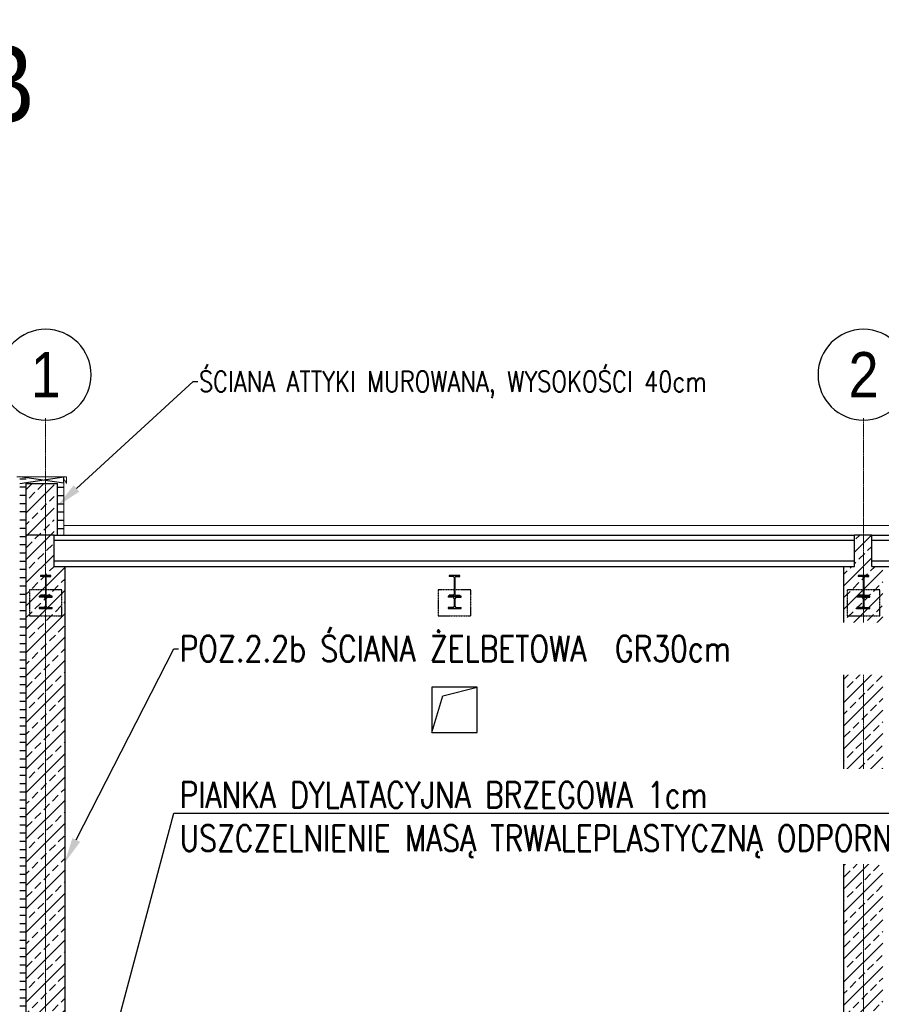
# Model space of a CAD drawing. Header units: millimetres. Extents: x -374129 to 1163271, y -112652 to 695637.
# Tile 174 of 256: x -200 to 6438, y 33096 to 40685. Entities that reach past the tile are written whole.
import ezdxf
from ezdxf import colors
from ezdxf.entities.mleader import LeaderData, LeaderLine
from ezdxf.enums import TextEntityAlignment as Align
from ezdxf.math import Vec2, Vec3

# ---------------------------------------------------------------- set-up
doc = ezdxf.new("R2010")
doc.units = ezdxf.units.MM
for name, pattern in [('ACAD_ISO04W100', [30, 24, -3, 0, -3]), ('CIĄGłA', [0]), ('rcad - -', [9.5, 6.5, -3])]:
    doc.linetypes.add(name, pattern=pattern)
for name, color, linetype, lineweight in [('A_HATCH', 251, 'Continuous', 0), ('KRT_osie', 55, 'ACAD_ISO04W100', 18), ('Opissy', 255, 'CIĄGłA', 13)]:
    doc.layers.add(name, color=color, linetype=linetype, lineweight=lineweight)
for name, color, linetype in [('KRT_izolacje', 252, 'Continuous'), ('KRT_kreskowanie', 252, 'Continuous'), ('KRT_opisy', 146, 'Continuous'), ('KRT_osie_budopis', 1, 'Continuous'), ('KRT_plyty kanalow', 11, 'Continuous'), ('KRT_sciany', 2, 'Continuous'), ('KRT_stal', 4, 'Continuous')]:
    doc.layers.add(name, color=color, linetype=linetype)
doc.styles.add('Arial', font='arial.ttf', dxfattribs={"width": 0.85})
doc.styles.add('biuro 1', font='arial.ttf')
doc.styles.add('WYMIAR', font='romans.shx', dxfattribs={"width": 0.8})

# ---------------------------------------------------------------- blocks, each defined once
blk = doc.blocks.new('*U5')
at = {"color": 0}
for p, q in [((29.5, 152.6), (0, 152.6)), ((52.5, 152.6), (82, 152.6)), ((38.5, 143.6), (38.5, 16.4)), ((43.5, 143.6), (43.5, 16.4)), ((29.5, 7.4), (0, 7.4)), ((52.5, 7.4), (82, 7.4))]:
    blk.add_line(p, q, dxfattribs=at)
for points in [[(82, 152.6), (82, 160), (0, 160), (0, 152.6)], [(0, 7.4), (0, 0), (82, 0), (82, 7.4)]]:
    blk.add_lwpolyline(points, dxfattribs=at)
for centre, start, end in [((29.5, 143.6), 0, 90), ((52.5, 143.6), 90, 180), ((29.5, 16.4), 270, 0), ((52.5, 16.4), 180, 270)]:
    blk.add_arc(centre, 9, start, end, dxfattribs=at)
blk = doc.blocks.new('*U10')
at = {"color": 0}
for p, q in [((35.5, 88), (0, 88)), ((47.5, 76), (47.5, 20)), ((52.5, 76), (52.5, 20)), ((64.5, 88), (100, 88)), ((35.5, 8), (0, 8)), ((64.5, 8), (100, 8))]:
    blk.add_line(p, q, dxfattribs=at)
for points in [[(100, 88), (100, 96), (0, 96), (0, 88)], [(0, 8), (0, 0), (100, 0), (100, 8)]]:
    blk.add_lwpolyline(points, dxfattribs=at)
for centre, start, end in [((35.5, 76), 0, 90), ((64.5, 76), 90, 180), ((35.5, 20), 270, 0), ((64.5, 20), 180, 270)]:
    blk.add_arc(centre, 12, start, end, dxfattribs=at)
blk = doc.blocks.new('plyta240bok')
at = {"layer": 'KRT_plyty kanalow'}
for p, q in [((-6085, 240), (80, 240)), ((-6085, 0), (-6085, 240)), ((80, 0), (80, 240)), ((-6085, 0), (80, 0))]:
    blk.add_line(p, q, dxfattribs=at)
at = {"layer": 'KRT_plyty kanalow', "linetype": 'rcad - -', "ltscale": 0.2}
for p, q in [((80, 200), (-6085, 200)), ((80, 40), (-6085, 40))]:
    blk.add_line(p, q, dxfattribs=at)
blk = doc.blocks.new('opis_osi')
at = {"linetype": 'Continuous'}
for start, end in [(90, 180), (0, 90), (180, 270), (270, 0)]:
    blk.add_arc((0, -37.5), 35, start, end, dxfattribs=at)
at = {"color": 0, "linetype": 'Continuous', "style": 'biuro 1', "width": 0.85}
blk.add_attdef('AA', text='', height=35, dxfattribs=at).set_placement((0.08, -37.53), align=Align.MIDDLE_CENTER)

msp = doc.modelspace()

# ---------------------------------------------------------------- hatches: boundary and pattern name
at = {"layer": 'KRT_kreskowanie', "transparency": 33554687}
h = msp.add_hatch(dxfattribs=at)
h.set_pattern_fill('LINE', color=256, scale=20, angle=180)
h.set_pattern_definition([(180, (-1603422.067, -615696.373), (-8e-15, -63.5), [])])
h.paths.add_polyline_path([(-200, 30611.19), (-150, 30611.19), (-150, 37161.19), (-200, 37161.19)])
h = msp.add_hatch(dxfattribs=at)
h.set_pattern_fill('LINE', color=256, scale=20, angle=180)
h.set_pattern_definition([(180, (-1603422.067, -613857.32), (-8e-15, -63.5), [])])
h.paths.add_polyline_path([(90, 37136.19), (140, 37136.19), (140, 36740.4), (90, 36742.47)])
at = {"layer": 'KRT_kreskowanie'}
h = msp.add_hatch(dxfattribs=at)
h.set_pattern_fill('ANSI33', color=256, scale=20, style=0)
h.set_pattern_definition([(45, (162504.93, -25505.67), (-89.80256, 89.80256), []), (45, (162594.74, -25505.67), (-89.80256, 89.80256), [63.5, -31.75])])
h.paths.add_polyline_path([(-150, 30461.19), (150, 30461.19), (150, 36471.19), (65, 36471.19), (65, 37111.19), (-150, 37111.19)])
h = msp.add_hatch(dxfattribs=at)
h.set_pattern_fill('ANSI33', color=256, scale=20, style=0)
h.set_pattern_definition([(45, (168829.93, -25505.67), (-89.80256, 89.80256), []), (45, (168919.74, -25505.67), (-89.80256, 89.80256), [63.5, -31.75])])
h.paths.add_polyline_path([(6150, 30461.19), (6450, 30461.19), (6450, 36471.19), (6365, 36471.19), (6365, 36711.19), (6230, 36711.19), (6230, 36471.19), (6150, 36471.19)])

# ---------------------------------------------------------------- linework, layer by layer
at = {"layer": 'A_HATCH', "transparency": 33554687}
msp.add_line((140, 36786.19), (70180, 36786.19), dxfattribs=at)
msp.add_lwpolyline([(140, 36715.4), (140, 37113.25)], dxfattribs=at)
at = {"layer": 'KRT_izolacje', "color": 1, "linetype": 'Continuous', "lineweight": 0}
for p, q in [((-222.32, 37161.19), (-25, 37161.19)), ((160, 37161.19), (-25, 37161.19)), ((160, 37111.19), (145, 37137.17)), ((160, 37111.19), (160, 37161.19)), ((160, 37111.19), (160, 37161.19))]:
    msp.add_line(p, q, dxfattribs=at)
at = {"layer": 'KRT_kreskowanie', "transparency": 33554687}
for p, q in [((-200, 37111.19), (140, 37161.19)), ((140, 37113.25), (-200, 37161.19)), ((140, 37113.25), (140, 37161.19))]:
    msp.add_line(p, q, dxfattribs=at)
at = {"layer": 'KRT_osie', "ltscale": 0.5}
for p, q in [((0, 37613.84), (0, 29871.18)), ((6300, 37613.84), (6300, 29871.18)), ((6300, 37613.84), (6300, 29871.18))]:
    msp.add_line(p, q, dxfattribs=at)
at = {"layer": 'KRT_sciany'}
for p, q in [((-150, 36711.19), (-150, 37111.19)), ((-150, 37111.19), (90, 37111.19)), ((90, 36711.19), (90, 37111.19)), ((40, 36711.19), (-150, 36711.19)), ((65, 36711.19), (-150, 36711.19)), ((6365, 36711.19), (6230, 36711.19))]:
    msp.add_line(p, q, dxfattribs=at)
for points in [[(-150, 30461.19), (-150, 36711.19)], [(-150, 30611.19), (-150, 36436.93)], [(150, 30461.19), (150, 36471.19)], [(6150, 30461.19), (6150, 36471.19)]]:
    msp.add_lwpolyline(points, dxfattribs=at)
at = {"layer": 'KRT_stal', "color": 1, "linetype": 'rcad - -', "ltscale": 0.15}
for points in [[(-125, 36091.19), (125, 36091.19), (125, 36291.19), (-125, 36291.19)], [(3025, 36091.19), (3275, 36091.19), (3275, 36291.19), (3025, 36291.19)], [(6175, 36091.19), (6425, 36091.19), (6425, 36291.19), (6175, 36291.19)]]:
    msp.add_lwpolyline(points, close=True, dxfattribs=at)

# ---------------------------------------------------------------- block references
at = {"layer": 'KRT_osie_budopis', "color": 3, "xscale": 10, "yscale": 10, "zscale": 10}
for p, values in [((0, 38323.38), {'AA': '1'}), ((6300, 38323.38), {'AA': '2'})]:
    msp.add_blockref('opis_osi', p, dxfattribs=at).add_auto_attribs(values)
at = {"layer": 'KRT_plyty kanalow'}
for p in [(6150, 36471.19), (12450, 36471.19)]:
    msp.add_blockref('plyta240bok', p, dxfattribs=at)
at = {"layer": 'KRT_stal', "color": 1, "linetype": 'rcad - -'}
for name, p in [('*U5', (-41, 36241.19)), ('*U5', (3109, 36241.19)), ('*U5', (6259, 36241.19)), ('*U10', (-50, 36145.19)), ('*U10', (3100, 36145.19)), ('*U10', (6250, 36145.19))]:
    msp.add_blockref(name, p, dxfattribs=at)

# ---------------------------------------------------------------- texts
at = {"layer": 'Opissy', "insert": (-5269.76, 40491.02), "char_height": 600, "attachment_point": 1, "style": 'Arial'}
msp.add_mtext_dynamic_manual_height_columns('PRZEKRÓJ B-B', width=6980.7955, gutter_width=12.5, heights=[0], dxfattribs=at)

# ---------------------------------------------------------------- leaders
at = {"layer": 'KRT_opisy', "color": 1}
ml = msp.add_multileader_mtext('Standard', dxfattribs=at)
ml.set_content('\\C54;PŁYTA KANAŁOWE STRUNOBETONOWE HC240 GR.24cm LUB RÓWNOWAŻNE', style='WYMIAR')
ml.set_leader_properties()
ml.build(insert=Vec2(0, 0))
ml.multileader.update_dxf_attribs({"text_right_attachment_type": 6, "dogleg_length": 0.36, "arrow_head_size": 200, "scale": 100})
ctx = ml.context
ctx.base_point, ctx.scale, ctx.char_height, ctx.arrow_head_size, ctx.landing_gap_size, ctx.plane_origin = Vec3(84822.36, 38566.62), 100, 200, 200, 9, Vec3(123451.17, -44235.87)
ctx.right_attachment, ctx.text_align_type = 6, 2
notes = []
notes.append((ctx, [(0, (1, 1, 0), (89484.1, 38426.62), (-1, 0), 247.54, [(1, [(90450.13, 36836.87)], 0, [])])]))
ctx.mtext.insert, ctx.mtext.width, ctx.mtext.defined_height, ctx.mtext.alignment, ctx.mtext.flow_direction = Vec3(89227.55, 38666.62), 4633.5621, 1400.46, 3, 5
ml = msp.add_multileader_mtext('Standard', dxfattribs=at)
ml.set_content('ŚCIANA ATTYKI MUROWANA, WYSOKOŚCI 40cm', color=1, style='WYMIAR')
ml.set_leader_properties()
ml.build(insert=Vec2(0, 0))
ml.multileader.update_dxf_attribs({"text_right_attachment_type": 6, "dogleg_length": 0.36, "arrow_head_size": 200, "scale": 50})
ctx = ml.context
ctx.base_point, ctx.scale, ctx.char_height, ctx.arrow_head_size, ctx.landing_gap_size, ctx.plane_origin = Vec3(1171.54, 37895.56), 50, 160, 200, 9, Vec3(-66139.63, -125525.92)
ctx.right_attachment = 6
notes.append((ctx, [(0, (1, 1, 0), (1135.54, 37895.56), (1, 0), 36, [(1, [(90, 36936.19)], 0, [])])]))
ctx.mtext.insert, ctx.mtext.width, ctx.mtext.defined_height, ctx.mtext.flow_direction = Vec3(1180.54, 37975.56), 3482.7917, 1400.46, 5
for ctx, leaders in notes:
    for number, flags, end, landing, length, lines in leaders:
        leader = LeaderData()
        leader.index, (leader.has_last_leader_line, leader.has_dogleg_vector, leader.attachment_direction) = number, flags
        leader.last_leader_point, leader.dogleg_vector, leader.dogleg_length = Vec3(end), Vec3(landing), length
        for number, points, colour, breaks in lines:
            line = LeaderLine()
            line.index, line.vertices, line.color, line.breaks = number, Vec3.list(points), colors.encode_raw_color(colour), breaks
            leader.lines.append(line)
        ctx.leaders.append(leader)

# ---------------------------------------------------------------- next in the draw order: leaders
ml = msp.add_multileader_mtext('Standard', dxfattribs=at)
ml.set_content('\\C54;POZ.2.2b ŚCIANA ŻELBETOWA  GR30cm', style='WYMIAR')
ml.set_leader_properties()
ml.build(insert=Vec2(0, 0))
ml.multileader.update_dxf_attribs({"text_right_attachment_type": 6, "dogleg_length": 0.36, "arrow_head_size": 200, "scale": 100})
ctx = ml.context
ctx.base_point, ctx.scale, ctx.char_height, ctx.arrow_head_size, ctx.landing_gap_size, ctx.plane_origin = Vec3(1022.91, 35836.8), 100, 200, 200, 9, Vec3(-34908.06, -48475.17)
ctx.right_attachment = 6
notes = []
notes.append((ctx, [(0, (1, 1, 0), (986.91, 35836.8), (1, 0), 36, [(1, [(144.96, 34183.89)], 0, [])])]))
ctx.mtext.insert, ctx.mtext.width, ctx.mtext.defined_height, ctx.mtext.flow_direction = Vec3(1031.91, 35936.8), 4990.5383, 1534.23, 5
ctx.mtext.has_bg_fill, ctx.mtext.bg_color, ctx.mtext.bg_scale_factor, ctx.mtext.bg_transparency, ctx.mtext.use_window_bg_color = 1, -1027028792, 1.5, 0, 1
for ctx, leaders in notes:
    for number, flags, end, landing, length, lines in leaders:
        leader = LeaderData()
        leader.index, (leader.has_last_leader_line, leader.has_dogleg_vector, leader.attachment_direction) = number, flags
        leader.last_leader_point, leader.dogleg_vector, leader.dogleg_length = Vec3(end), Vec3(landing), length
        for number, points, colour, breaks in lines:
            line = LeaderLine()
            line.index, line.vertices, line.color, line.breaks = number, Vec3.list(points), colors.encode_raw_color(colour), breaks
            leader.lines.append(line)
        ctx.leaders.append(leader)

# ---------------------------------------------------------------- next in the draw order: linework, layer by layer
at = {"layer": 'KRT_sciany'}
for p, q in [((3060.95, 35473.49), (3325, 35541.19)), ((2975, 35191.19), (3060.95, 35473.49))]:
    msp.add_line(p, q, dxfattribs=at)
msp.add_lwpolyline([(2975, 35191.19), (3325, 35191.19), (3325, 35541.19), (2975, 35541.19)], close=True, dxfattribs=at)

# ---------------------------------------------------------------- next in the draw order: leaders
at = {"layer": 'KRT_opisy', "color": 1}
ml = msp.add_multileader_mtext('Standard', dxfattribs=at)
ml.set_content('\\C54;PIANKA DYLATACYJNA BRZEGOWA 1cm\\PUSZCZELNIENIE MASĄ TRWALEPLASTYCZNĄ ODPORNĄ NA AGRESJĘ CHEMICZNĄ NP.SIKAFLEX PRO 3', style='WYMIAR')
ml.set_leader_properties()
ml.build(insert=Vec2(0, 0))
ml.multileader.update_dxf_attribs({"text_left_attachment_type": 6, "text_right_attachment_type": 6, "dogleg_length": 36, "arrow_head_size": 200, "scale": 100})
ctx = ml.context
ctx.base_point, ctx.scale, ctx.char_height, ctx.arrow_head_size, ctx.landing_gap_size, ctx.plane_origin = Vec3(1022.91, 34569.79, -56.1), 100, 200, 200, 9, Vec3(36065.01, -50311.01, -56.1)
ctx.left_attachment, ctx.right_attachment = 6, 6
notes = []
notes.append((ctx, [(0, (1, 1, 0), (986.91, 34569.79, -56.1), (1, 0), 36, [(1, [(160, 31471.19, -56.1)], 0, [])])]))
ctx.mtext.insert, ctx.mtext.width, ctx.mtext.defined_height, ctx.mtext.flow_direction = Vec3(1031.91, 34809.79, -56.1), 4839.601, 350.11, 5
ctx.mtext.has_bg_fill, ctx.mtext.bg_color, ctx.mtext.bg_scale_factor, ctx.mtext.bg_transparency, ctx.mtext.use_window_bg_color = 1, -1027028792, 1.5, 0, 1
for ctx, leaders in notes:
    for number, flags, end, landing, length, lines in leaders:
        leader = LeaderData()
        leader.index, (leader.has_last_leader_line, leader.has_dogleg_vector, leader.attachment_direction) = number, flags
        leader.last_leader_point, leader.dogleg_vector, leader.dogleg_length = Vec3(end), Vec3(landing), length
        for number, points, colour, breaks in lines:
            line = LeaderLine()
            line.index, line.vertices, line.color, line.breaks = number, Vec3.list(points), colors.encode_raw_color(colour), breaks
            leader.lines.append(line)
        ctx.leaders.append(leader)

doc.saveas('drawing.dxf')
